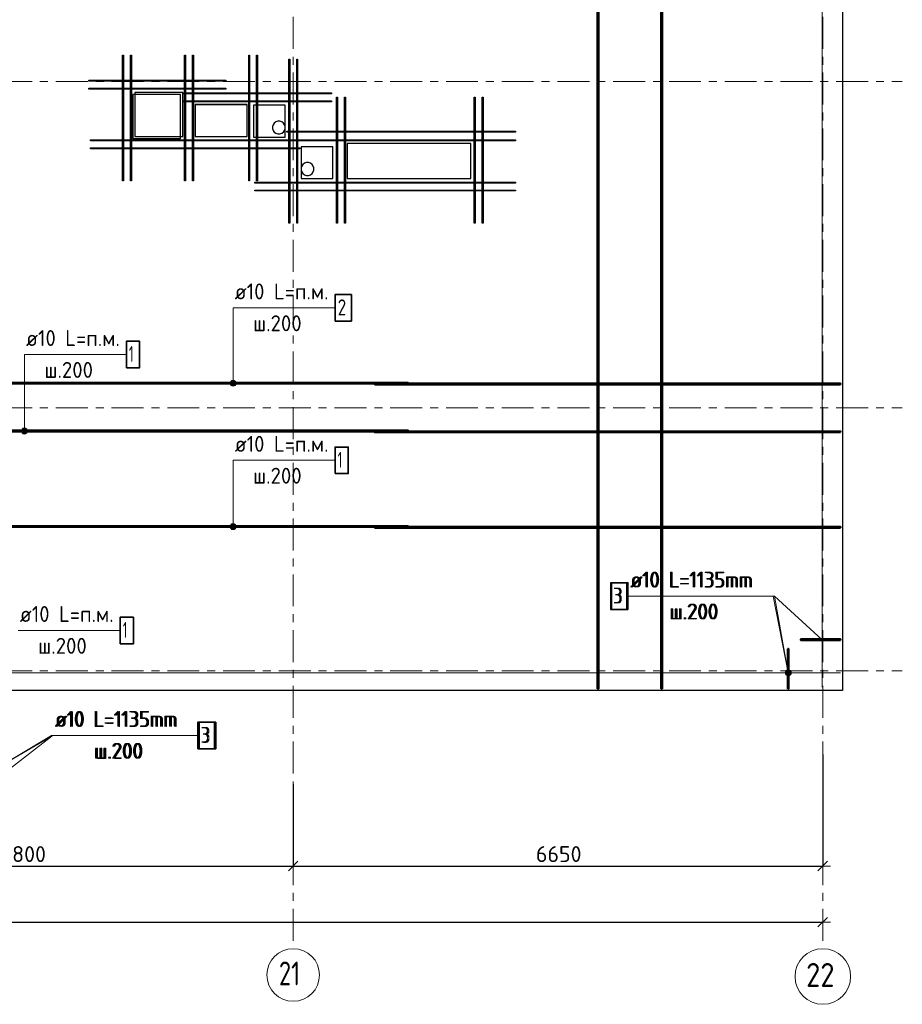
# Model space of a CAD drawing. Header units: metres. Extents: x -38 to 100, y -15 to 21.
# Tile 35 of 246: x 52 to 63, y -4 to 8. Entities that reach past the tile are written whole.
import ezdxf

# ---------------------------------------------------------------- set-up
doc = ezdxf.new("R2010")
doc.units = ezdxf.units.M
doc.header["$PDMODE"] = 65
doc.linetypes.add('______11', pattern=[0.5, 0.4, -0.05, 0, -0.05])
doc.linetypes.add('______5', pattern=[1.1, 0.8, -0.1, 0.1, -0.1])
for name, color, linetype, lineweight in [('XR$1$Осевая линия (1)', 7, '______5', 13), ('XR$1$Размерная линия (1)', 7, 'Continuous', 13), ('XR$5$Арм. стержнями верхней зоны', 180, 'Continuous', 35), ('XR$5$Арм. стержнями нижней зоны', 180, 'Continuous', 35), ('XR$5$Арм.стержн. Арматура края', 96, 'Continuous', 35), ('XR$5$Арм.стержн. Доп. арматура', 180, 'Continuous', 35), ('XR$5$Общий слой (1)_1', 7, 'Continuous', 13), ('XR$5$Перекрытие (1)', 7, 'Continuous', 35), ('XR$7$Арм. стержнями верхней зоны', 180, 'Continuous', 35), ('XR$7$Арм. стержнями нижней зоны', 180, 'Continuous', 35), ('XR$7$Арм.стержн. Арматура края', 96, 'Continuous', 35), ('XR$7$Арм.стержн. Доп. арматура', 180, 'Continuous', 35), ('XR$7$Общий слой (1)_1', 7, 'Continuous', 13), ('XR$7$Перекрытие (1)', 7, 'Continuous', 35)]:
    doc.layers.add(name, color=color, linetype=linetype, lineweight=lineweight)
doc.styles.add('ISOCPEUR', font='txt')
doc.dimstyles.new('DIMSTYLE_3', dxfattribs={"dimtxt": 0.2, "dimasz": 0.2, "dimexe": 0, "dimexo": 0, "dimgap": 0.1, "dimtad": 2, "dimdec": 0, "dimlfac": 1000, "dimrnd": 5, "dimzin": 12, "dimdsep": 46, "dimtxsty": 'ISOCPEUR', "dimblk1": 'ALL_ML_STRICH', "dimblk2": 'ALL_ML_STRICH', "dimsah": 1, "dimcen": 0, "dimclrd": 7, "dimclre": 256, "dimclrt": 7, "dimadec": 0, "dimazin": 0, "dimtfac": 1, "dimtdec": 0, "dimtix": 1, "dimtmove": 2, "dimatfit": 3, "dimfxl": 0, "dimtzin": 0, "dimlwd": 0, "dimlwe": -3, "dimarcsym": 0})

# ---------------------------------------------------------------- blocks, each defined once
blk = doc.blocks.new('ALL_ML_STRICH')
at = {"color": 0, "linetype": 'ByBlock', "lineweight": -2}
for p, q in [((-1, 0), (0.5, 0)), ((-0.3, -0.3), (0.3, 0.3)), ((0, -0.5), (0, 0.5))]:
    blk.add_line(p, q, dxfattribs=at)
blk = doc.blocks.new('*D11')
at = {"layer": 'DEFPOINTS', "color": 7, "linetype": 'Continuous', "lineweight": 13, "transparency": 33554687}
for p in [(0.5, -3.103), (0.5, -3.156), (61.6, -3.14)]:
    blk.add_point(p, dxfattribs=at)
at = {"layer": 'XR$1$Размерная линия (1)', "color": 9, "linetype": 'Continuous', "lineweight": -2, "true_color": 0xc7c7c7, "transparency": 33554687}
for p, q in [((0.5, -3.123), (0.5, -3.156)), ((61.6, -3.156), (61.6, -3.156))]:
    blk.add_line(p, q, dxfattribs=at)
at = {"layer": 'XR$1$Размерная линия (1)', "color": 7, "linetype": 'Continuous', "lineweight": -2, "transparency": 33554687}
blk.add_line((0.5, -3.156), (61.6, -3.156), dxfattribs=at)
at = {"layer": 'XR$1$Размерная линия (1)', "color": 7, "linetype": 'Continuous', "lineweight": 13, "transparency": 33554687, "xscale": 0.2, "yscale": 0.2, "zscale": 0.2, "rotation": 180}
blk.add_blockref('ALL_ML_STRICH', (0.5, -3.156), dxfattribs=at)
at = {"layer": 'XR$1$Размерная линия (1)', "color": 7, "linetype": 'Continuous', "lineweight": 13, "transparency": 33554687, "xscale": 0.2, "yscale": 0.2, "zscale": 0.2}
blk.add_blockref('ALL_ML_STRICH', (61.6, -3.156), dxfattribs=at)
at = {"layer": 'XR$1$Размерная линия (1)', "color": 7, "linetype": 'Continuous', "lineweight": 13, "transparency": 33554687, "insert": (31.1, -3.006), "char_height": 0.2, "width": 1, "attachment_point": 5, "style": 'ISOCPEUR'}
blk.add_mtext('\\A1;{61100}', dxfattribs=at)
blk = doc.blocks.new('*D23')
at = {"layer": 'DEFPOINTS', "color": 7, "linetype": 'Continuous', "lineweight": 13, "transparency": 33554687}
for p in [(54.95, -1.403), (48.15, -1.606), (48.15, -2.452)]:
    blk.add_point(p, dxfattribs=at)
at = {"layer": 'XR$1$Размерная линия (1)', "color": 9, "linetype": 'Continuous', "lineweight": -2, "true_color": 0xc7c7c7, "transparency": 33554687}
for p, q in [((54.95, -1.423), (54.95, -2.452)), ((48.15, -1.626), (48.15, -2.452))]:
    blk.add_line(p, q, dxfattribs=at)
at = {"layer": 'XR$1$Размерная линия (1)', "color": 7, "linetype": 'Continuous', "lineweight": -2, "transparency": 33554687}
blk.add_line((48.15, -2.452), (54.95, -2.452), dxfattribs=at)
at = {"layer": 'XR$1$Размерная линия (1)', "color": 7, "linetype": 'Continuous', "lineweight": 13, "transparency": 33554687, "xscale": 0.2, "yscale": 0.2, "zscale": 0.2, "rotation": 180}
blk.add_blockref('ALL_ML_STRICH', (48.15, -2.452), dxfattribs=at)
at = {"layer": 'XR$1$Размерная линия (1)', "color": 7, "linetype": 'Continuous', "lineweight": 13, "transparency": 33554687, "xscale": 0.2, "yscale": 0.2, "zscale": 0.2}
blk.add_blockref('ALL_ML_STRICH', (54.95, -2.452), dxfattribs=at)
at = {"layer": 'XR$1$Размерная линия (1)', "color": 7, "linetype": 'Continuous', "lineweight": 13, "transparency": 33554687, "insert": (51.56, -2.302), "char_height": 0.2, "width": 0.8, "attachment_point": 5, "style": 'ISOCPEUR'}
blk.add_mtext('\\A1;{6800}', dxfattribs=at)
blk = doc.blocks.new('*D24')
at = {"layer": 'DEFPOINTS', "color": 7, "linetype": 'Continuous', "lineweight": 13, "transparency": 33554687}
for p in [(61.6, -1.033), (54.95, -1.403), (54.95, -2.452)]:
    blk.add_point(p, dxfattribs=at)
at = {"layer": 'XR$1$Размерная линия (1)', "color": 9, "linetype": 'Continuous', "lineweight": -2, "true_color": 0xc7c7c7, "transparency": 33554687}
for p, q in [((61.6, -1.053), (61.6, -2.452)), ((54.95, -1.423), (54.95, -2.452))]:
    blk.add_line(p, q, dxfattribs=at)
at = {"layer": 'XR$1$Размерная линия (1)', "color": 7, "linetype": 'Continuous', "lineweight": -2, "transparency": 33554687}
blk.add_line((54.95, -2.452), (61.6, -2.452), dxfattribs=at)
at = {"layer": 'XR$1$Размерная линия (1)', "color": 7, "linetype": 'Continuous', "lineweight": 13, "transparency": 33554687, "xscale": 0.2, "yscale": 0.2, "zscale": 0.2, "rotation": 180}
blk.add_blockref('ALL_ML_STRICH', (54.95, -2.452), dxfattribs=at)
at = {"layer": 'XR$1$Размерная линия (1)', "color": 7, "linetype": 'Continuous', "lineweight": 13, "transparency": 33554687, "xscale": 0.2, "yscale": 0.2, "zscale": 0.2}
blk.add_blockref('ALL_ML_STRICH', (61.6, -2.452), dxfattribs=at)
at = {"layer": 'XR$1$Размерная линия (1)', "color": 7, "linetype": 'Continuous', "lineweight": 13, "transparency": 33554687, "insert": (58.285, -2.302), "char_height": 0.2, "width": 0.8, "attachment_point": 5, "style": 'ISOCPEUR'}
blk.add_mtext('\\A1;{6650}', dxfattribs=at)

msp = doc.modelspace()

# ---------------------------------------------------------------- hatches: boundary and pattern name
at = {"layer": 'XR$5$Арм. стержнями верхней зоны', "linetype": 'Continuous', "lineweight": 13, "transparency": 33554687}
for points in [[(54.2279, 3.629), (54.1634, 3.629), (54.1581, 3.6102)], [(54.2279, 3.629), (54.1581, 3.6102), (54.2331, 3.6102)], [(54.2331, 3.6102), (54.1581, 3.6102), (54.1634, 3.5915)], [(54.2144, 3.6425), (54.1769, 3.6425), (54.1634, 3.629)], [(54.2144, 3.6425), (54.1634, 3.629), (54.2279, 3.629)], [(54.2331, 3.6102), (54.1634, 3.5915), (54.2279, 3.5915)], [(54.2279, 3.5915), (54.1634, 3.5915), (54.1769, 3.578)], [(54.1769, 3.6425), (54.2144, 3.6425), (54.1956, 3.6477)], [(54.2279, 3.5915), (54.1769, 3.578), (54.2144, 3.578)], [(54.2144, 3.578), (54.1769, 3.578), (54.1956, 3.5727)]]:
    msp.add_hatch(color=7, dxfattribs=at).paths.add_polyline_path(points)
at = {"layer": 'XR$5$Арм. стержнями нижней зоны', "linetype": 'Continuous', "lineweight": 13, "transparency": 33554687}
for points in [[(54.2279, 1.829), (54.1634, 1.829), (54.1581, 1.8102)], [(54.2279, 1.829), (54.1581, 1.8102), (54.2331, 1.8102)], [(54.2331, 1.8102), (54.1581, 1.8102), (54.1634, 1.7915)], [(54.2144, 1.8425), (54.1769, 1.8425), (54.1634, 1.829)], [(54.2144, 1.8425), (54.1634, 1.829), (54.2279, 1.829)], [(54.2331, 1.8102), (54.1634, 1.7915), (54.2279, 1.7915)], [(54.2279, 1.7915), (54.1634, 1.7915), (54.1769, 1.778)], [(54.1769, 1.8425), (54.2144, 1.8425), (54.1956, 1.8477)], [(54.2279, 1.7915), (54.1769, 1.778), (54.2144, 1.778)], [(54.2144, 1.778), (54.1769, 1.778), (54.1956, 1.7727)]]:
    msp.add_hatch(color=7, dxfattribs=at).paths.add_polyline_path(points)
at = {"layer": 'XR$5$Арм.стержн. Арматура края', "linetype": 'Continuous', "lineweight": 13, "transparency": 33554687}
for points in [[(61.1802, 0.0099), (61.1433, 0.0033), (61.1324, -0.0124)], [(61.1802, 0.0099), (61.1324, -0.0124), (61.1959, -0.001)], [(61.1433, 0.0033), (61.1802, 0.0099), (61.1609, 0.0118)], [(61.1959, -0.001), (61.1324, -0.0124), (61.1306, -0.0318)], [(61.1959, -0.001), (61.1306, -0.0318), (61.2044, -0.0185)], [(61.2044, -0.0185), (61.1306, -0.0318), (61.1391, -0.0493)], [(61.2044, -0.0185), (61.1391, -0.0493), (61.2026, -0.0379)], [(61.2026, -0.0379), (61.1391, -0.0493), (61.1548, -0.0602)], [(61.2026, -0.0379), (61.1548, -0.0602), (61.1917, -0.0535)], [(61.1917, -0.0535), (61.1548, -0.0602), (61.1741, -0.062)]]:
    msp.add_hatch(color=7, dxfattribs=at).paths.add_polyline_path(points)
at = {"layer": 'XR$7$Арм. стержнями нижней зоны', "linetype": 'Continuous', "lineweight": 13, "transparency": 33554687}
for points in [[(51.6072, 3.029), (51.5427, 3.029), (51.5375, 3.0102)], [(51.6072, 3.029), (51.5375, 3.0102), (51.6125, 3.0102)], [(51.6125, 3.0102), (51.5375, 3.0102), (51.5427, 2.9915)], [(51.5937, 3.0425), (51.5562, 3.0425), (51.5427, 3.029)], [(51.5937, 3.0425), (51.5427, 3.029), (51.6072, 3.029)], [(51.6125, 3.0102), (51.5427, 2.9915), (51.6072, 2.9915)], [(51.6072, 2.9915), (51.5427, 2.9915), (51.5562, 2.978)], [(51.5562, 3.0425), (51.5937, 3.0425), (51.575, 3.0477)], [(51.6072, 2.9915), (51.5562, 2.978), (51.5937, 2.978)], [(51.5937, 2.978), (51.5562, 2.978), (51.575, 2.9727)]]:
    msp.add_hatch(color=7, dxfattribs=at).paths.add_polyline_path(points)
at = {"layer": 'XR$7$Арм.стержн. Арматура края', "linetype": 'Continuous', "lineweight": 13, "transparency": 33554687}
for points in [[(61.1797, 0.0101), (61.1429, 0.003), (61.1323, -0.0129)], [(61.1797, 0.0101), (61.1323, -0.0129), (61.1956, -0.0006)], [(61.1429, 0.003), (61.1797, 0.0101), (61.1603, 0.0117)], [(61.1956, -0.0006), (61.1323, -0.0129), (61.1307, -0.0323)], [(61.1956, -0.0006), (61.1307, -0.0323), (61.2043, -0.018)], [(61.2043, -0.018), (61.1307, -0.0323), (61.1394, -0.0497)], [(61.2043, -0.018), (61.1394, -0.0497), (61.2027, -0.0374)], [(61.2027, -0.0374), (61.1394, -0.0497), (61.1553, -0.0604)], [(61.2027, -0.0374), (61.1553, -0.0604), (61.1921, -0.0532)], [(61.1921, -0.0532), (61.1553, -0.0604), (61.1747, -0.0619)]]:
    msp.add_hatch(color=7, dxfattribs=at).paths.add_polyline_path(points)

# ---------------------------------------------------------------- linework, layer by layer
at = {"color": 7, "linetype": 'Continuous', "lineweight": 13, "transparency": 33554687}
msp.add_line((61.5919, 0.3902), (60.9945, 0.9374), dxfattribs=at)
msp.add_line((61.5919, 0.3902), (60.9945, 0.9374), dxfattribs=at)
at = {"layer": 'XR$1$Осевая линия (1)', "color": 253, "linetype": '______11', "lineweight": 13, "true_color": 0xa0a0a0, "transparency": 33554687}
for p, q in [((61.6, -3.39), (61.6, 19.78)), ((54.95, -3.39), (54.95, 8.98)), ((-2.63, 7.4), (62.6, 7.4)), ((-2.63, 3.3), (62.6, 3.3)), ((-2.63, 0), (62.6, 0))]:
    msp.add_line(p, q, dxfattribs=at)
at = {"layer": 'XR$1$Осевая линия (1)', "color": 7, "linetype": 'Continuous', "lineweight": 13, "transparency": 33554687}
for centre, radius in [((54.9504, -3.8199), 0.3304), ((61.6018, -3.8388), 0.3493)]:
    msp.add_circle(centre, radius, dxfattribs=at)
at = {"layer": 'XR$5$Арм. стержнями верхней зоны', "color": 7, "linetype": 'Continuous', "lineweight": 13, "transparency": 33554687}
for p, q in [((54.1956, 4.5564), (55.4756, 4.5564)), ((54.1956, 4.5564), (54.1956, 3.6102)), ((54.1581, 3.6102), (54.1581, 3.6102)), ((54.1956, 3.6477), (54.1956, 3.6477)), ((54.2331, 3.6102), (54.2331, 3.6102)), ((54.1956, 3.5727), (54.1956, 3.5727))]:
    msp.add_line(p, q, dxfattribs=at)
at = {"layer": 'XR$5$Арм. стержнями верхней зоны', "color": 7, "linetype": 'Continuous', "lineweight": 35, "transparency": 33554687}
msp.add_lwpolyline([(55.4756, 4.3897), (55.6823, 4.3897), (55.6823, 4.723), (55.4756, 4.723), (55.4756, 4.3897)], dxfattribs=at)
at = {"layer": 'XR$5$Арм. стержнями верхней зоны', "color": 4, "linetype": 'Continuous', "lineweight": 50, "transparency": 33554687}
for points in [[(56.395, 3.6052), (44.695, 3.6052), (44.695, 3.6152), (56.395, 3.6152), (56.395, 3.6052)], [(61.825, 3.5952), (55.975, 3.5952), (55.975, 3.6052), (61.825, 3.6052), (61.825, 3.5952)]]:
    msp.add_lwpolyline(points, dxfattribs=at)
at = {"layer": 'XR$5$Арм. стержнями верхней зоны', "color": 7, "linetype": 'Continuous', "lineweight": 13, "transparency": 33554687}
msp.add_circle((54.1956, 3.6102), 0.0375, dxfattribs=at)
at = {"layer": 'XR$5$Арм. стержнями нижней зоны', "color": 7, "linetype": 'Continuous', "lineweight": 13, "transparency": 33554687}
for p, q in [((54.1956, 2.6424), (55.4756, 2.6424)), ((54.1956, 2.6424), (54.1956, 1.8102)), ((54.1581, 1.8102), (54.1581, 1.8102)), ((54.1956, 1.8477), (54.1956, 1.8477)), ((54.1956, 1.7727), (54.1956, 1.7727)), ((54.2331, 1.8102), (54.2331, 1.8102)), ((51.4969, 0.506), (52.7769, 0.506))]:
    msp.add_line(p, q, dxfattribs=at)
at = {"layer": 'XR$5$Арм. стержнями нижней зоны', "color": 4, "linetype": 'Continuous', "lineweight": 50, "transparency": 33554687}
for points in [[(58.7825, 11.1952), (58.7825, -0.2248), (58.7725, -0.2248), (58.7725, 11.1952), (58.7825, 11.1952)], [(56.395, 1.8052), (44.695, 1.8052), (44.695, 1.8152), (56.395, 1.8152), (56.395, 1.8052)], [(61.825, 1.7952), (55.975, 1.7952), (55.975, 1.8052), (61.825, 1.8052), (61.825, 1.7952)]]:
    msp.add_lwpolyline(points, dxfattribs=at)
at = {"layer": 'XR$5$Арм. стержнями нижней зоны', "color": 7, "linetype": 'Continuous', "lineweight": 35, "transparency": 33554687}
for points in [[(55.4756, 2.4757), (55.6423, 2.4757), (55.6423, 2.809), (55.4756, 2.809), (55.4756, 2.4757)], [(52.7769, 0.3394), (52.9436, 0.3394), (52.9436, 0.6727), (52.7769, 0.6727), (52.7769, 0.3394)]]:
    msp.add_lwpolyline(points, dxfattribs=at)
at = {"layer": 'XR$5$Арм. стержнями нижней зоны', "color": 7, "linetype": 'Continuous', "lineweight": 13, "transparency": 33554687}
msp.add_circle((54.1956, 1.8102), 0.0375, dxfattribs=at)
at = {"layer": 'XR$5$Арм.стержн. Арматура края', "color": 7, "linetype": 'Continuous', "lineweight": 13, "transparency": 33554687}
for p, q in [((59.1545, 0.9374), (60.9945, 0.9374)), ((60.9945, 0.9374), (61.1675, -0.0251)), ((61.1609, 0.0118), (61.1609, 0.0118)), ((61.1306, -0.0318), (61.1306, -0.0318)), ((61.1741, -0.062), (61.1741, -0.062)), ((61.2044, -0.0185), (61.2044, -0.0185)), ((51.9134, -0.8116), (51.2869, -1.1898)), ((51.9134, -0.8116), (53.7534, -0.8116))]:
    msp.add_line(p, q, dxfattribs=at)
at = {"layer": 'XR$5$Арм.стержн. Арматура края', "color": 7, "linetype": 'Continuous', "lineweight": 35, "transparency": 33554687}
for points in [[(58.9478, 0.7708), (59.1545, 0.7708), (59.1545, 1.1041), (58.9478, 1.1041), (58.9478, 0.7708)], [(53.7534, -0.9783), (53.9601, -0.9783), (53.9601, -0.645), (53.7534, -0.645), (53.7534, -0.9783)]]:
    msp.add_lwpolyline(points, dxfattribs=at)
at = {"layer": 'XR$5$Арм.стержн. Арматура края', "color": 4, "linetype": 'Continuous', "lineweight": 50, "transparency": 33554687}
for points in [[(61.825, 0.3852), (61.325, 0.3852), (61.325, 0.3952), (61.825, 0.3952), (61.825, 0.3852)], [(61.1625, -0.2248), (61.1625, 0.2752), (61.1725, 0.2752), (61.1725, -0.2248), (61.1625, -0.2248)]]:
    msp.add_lwpolyline(points, dxfattribs=at)
at = {"layer": 'XR$5$Арм.стержн. Арматура края', "color": 7, "linetype": 'Continuous', "lineweight": 13, "transparency": 33554687}
msp.add_circle((61.1675, -0.0251), 0.0375, dxfattribs=at)
at = {"layer": 'XR$5$Арм.стержн. Доп. арматура', "color": 34, "linetype": 'Continuous', "lineweight": 25, "transparency": 33554687}
for points in [[(52.8071, 6.1501), (52.807, 7.7301), (52.819, 7.7301), (52.8191, 6.1501), (52.8071, 6.1501)], [(52.8071, 6.1501), (52.807, 7.7301), (52.819, 7.7301), (52.8191, 6.1501), (52.8071, 6.1501)], [(52.9071, 6.1501), (52.907, 7.7301), (52.919, 7.7301), (52.9191, 6.1501), (52.9071, 6.1501)], [(52.9071, 6.1501), (52.907, 7.7301), (52.919, 7.7301), (52.9191, 6.1501), (52.9071, 6.1501)], [(53.5869, 6.1501), (53.5869, 7.7301), (53.5989, 7.7301), (53.5989, 6.1501), (53.5869, 6.1501)], [(53.5869, 6.1501), (53.5869, 7.7301), (53.5989, 7.7301), (53.5989, 6.1501), (53.5869, 6.1501)], [(53.6869, 6.1501), (53.6869, 7.7301), (53.6989, 7.7301), (53.6989, 6.1501), (53.6869, 6.1501)], [(53.6869, 6.1501), (53.6869, 7.7301), (53.6989, 7.7301), (53.6989, 6.1501), (53.6869, 6.1501)], [(54.3911, 6.1501), (54.3911, 7.7301), (54.4031, 7.7301), (54.4031, 6.1501), (54.3911, 6.1501)], [(54.3911, 6.1501), (54.3911, 7.7301), (54.4031, 7.7301), (54.4031, 6.1501), (54.3911, 6.1501)], [(54.8941, 5.6202), (54.8941, 7.6802), (54.9061, 7.6802), (54.9061, 5.6202), (54.8941, 5.6202)], [(54.8941, 5.6202), (54.8941, 7.6802), (54.9061, 7.6802), (54.9061, 5.6202), (54.8941, 5.6202)], [(54.9941, 5.6202), (54.9941, 7.6802), (55.0061, 7.6802), (55.0061, 5.6202), (54.9941, 5.6202)], [(54.9941, 5.6202), (54.9941, 7.6802), (55.0061, 7.6802), (55.0061, 5.6202), (54.9941, 5.6202)], [(54.103, 7.404), (52.383, 7.404), (52.383, 7.416), (54.103, 7.416), (54.103, 7.404)], [(54.103, 7.404), (52.383, 7.404), (52.383, 7.416), (54.103, 7.416), (54.103, 7.404)], [(54.103, 7.304), (52.383, 7.304), (52.383, 7.316), (54.103, 7.316), (54.103, 7.304)], [(54.103, 7.304), (52.383, 7.304), (52.383, 7.316), (54.103, 7.316), (54.103, 7.304)], [(53.57, 7.2556), (55.43, 7.2563), (55.43, 7.2443), (53.57, 7.2436), (53.57, 7.2556)], [(53.57, 7.2556), (55.43, 7.2563), (55.43, 7.2443), (53.57, 7.2436), (53.57, 7.2556)], [(55.4942, 5.6202), (55.4943, 7.2002), (55.5063, 7.2002), (55.5062, 5.6202), (55.4942, 5.6202)], [(55.4942, 5.6202), (55.4943, 7.2002), (55.5063, 7.2002), (55.5062, 5.6202), (55.4942, 5.6202)], [(55.5942, 5.6202), (55.5943, 7.2002), (55.6063, 7.2002), (55.6062, 5.6202), (55.5942, 5.6202)], [(55.5942, 5.6202), (55.5943, 7.2002), (55.6063, 7.2002), (55.6062, 5.6202), (55.5942, 5.6202)], [(57.2239, 5.6202), (57.2239, 7.2002), (57.2359, 7.2002), (57.2359, 5.6202), (57.2239, 5.6202)], [(57.2239, 5.6202), (57.2239, 7.2002), (57.2359, 7.2002), (57.2359, 5.6202), (57.2239, 5.6202)], [(57.3239, 5.6202), (57.3239, 7.2002), (57.3359, 7.2002), (57.3359, 5.6202), (57.3239, 5.6202)], [(57.3239, 5.6202), (57.3239, 7.2002), (57.3359, 7.2002), (57.3359, 5.6202), (57.3239, 5.6202)], [(53.5701, 7.1556), (55.4301, 7.1563), (55.4301, 7.1443), (53.5701, 7.1436), (53.5701, 7.1556)], [(53.5701, 7.1556), (55.4301, 7.1563), (55.4301, 7.1443), (53.5701, 7.1436), (53.5701, 7.1556)], [(57.74, 6.7641), (54.87, 6.7641), (54.87, 6.7761), (57.74, 6.7761), (57.74, 6.7641)], [(57.74, 6.7641), (54.87, 6.7641), (54.87, 6.7761), (57.74, 6.7761), (57.74, 6.7641)], [(52.403, 6.6662), (55.353, 6.6661), (55.353, 6.6541), (52.403, 6.6542), (52.403, 6.6662)], [(52.403, 6.6662), (55.353, 6.6661), (55.353, 6.6541), (52.403, 6.6542), (52.403, 6.6662)], [(52.403, 6.5662), (55.033, 6.5661), (55.033, 6.5541), (52.403, 6.5542), (52.403, 6.5662)], [(52.403, 6.5662), (55.033, 6.5661), (55.033, 6.5541), (52.403, 6.5542), (52.403, 6.5662)], [(57.74, 6.6542), (54.47, 6.6541), (54.47, 6.6661), (57.74, 6.6662), (57.74, 6.6542)], [(57.74, 6.6542), (54.47, 6.6541), (54.47, 6.6661), (57.74, 6.6662), (57.74, 6.6542)], [(57.74, 6.1243), (54.47, 6.1242), (54.47, 6.1362), (57.74, 6.1363), (57.74, 6.1243)], [(57.74, 6.1243), (54.47, 6.1242), (54.47, 6.1362), (57.74, 6.1363), (57.74, 6.1243)], [(57.74, 6.0243), (54.47, 6.0242), (54.47, 6.0362), (57.74, 6.0363), (57.74, 6.0243)], [(57.74, 6.0243), (54.47, 6.0242), (54.47, 6.0362), (57.74, 6.0363), (57.74, 6.0243)]]:
    msp.add_lwpolyline(points, dxfattribs=at)
at = {"layer": 'XR$5$Общий слой (1)_1', "color": 7, "linetype": 'Continuous', "lineweight": 13, "transparency": 33554687}
msp.add_line((50.705, -1.7662), (51.9169, -0.82), dxfattribs=at)
for points in [[(61.5919, -0.2051), (61.5919, 16.4849), (45.9119, 16.4849), (45.9119, 12.0549), (43.0719, 12.0549), (43.0719, 11.5249), (40.7619, 11.5249), (40.7619, 16.3949), (32.9919, 16.3949), (32.9919, 9.0449)], [(32.9919, 8.3849), (32.9919, -0.0251), (61.8219, -0.0251)]]:
    msp.add_lwpolyline(points, dxfattribs=at)
at = {"layer": 'XR$5$Перекрытие (1)', "color": 7, "linetype": 'Continuous', "lineweight": 25, "transparency": 33554687}
for p, q in [((61.85, 10.4874), (61.85, -0.2498)), ((52.963, 7.2601), (52.963, 6.7101)), ((53.563, 7.2601), (52.963, 7.2601)), ((53.563, 6.7101), (53.563, 7.2601)), ((53.72, 7.1102), (53.72, 6.7102)), ((54.37, 7.1102), (53.72, 7.1102)), ((54.37, 6.7102), (54.37, 7.1102)), ((54.4501, 7.1002), (54.4501, 6.7002)), ((54.8501, 7.1002), (54.4501, 7.1002)), ((54.8501, 6.7002), (54.8501, 7.1002)), ((52.963, 6.7101), (53.563, 6.7101)), ((53.72, 6.7102), (54.37, 6.7102)), ((54.4501, 6.7002), (54.8501, 6.7002)), ((55.45, 6.5803), (55.05, 6.5802)), ((55.05, 6.5802), (55.05, 6.1802)), ((55.45, 6.1803), (55.45, 6.5803)), ((55.63, 6.6202), (55.63, 6.1802)), ((57.18, 6.6202), (55.63, 6.6202)), ((57.18, 6.1802), (57.18, 6.6202)), ((55.05, 6.1802), (55.45, 6.1803)), ((55.63, 6.1802), (57.18, 6.1802)), ((61.85, -0.2498), (44.7, -0.2498))]:
    msp.add_line(p, q, dxfattribs=at)
at = {"layer": 'XR$7$Арм. стержнями верхней зоны', "color": 4, "linetype": 'Continuous', "lineweight": 50, "transparency": 33554687}
for points in [[(56.395, 1.8052), (44.695, 1.8052), (44.695, 1.8152), (56.395, 1.8152), (56.395, 1.8052)], [(61.825, 1.7952), (55.975, 1.7952), (55.975, 1.8052), (61.825, 1.8052), (61.825, 1.7952)]]:
    msp.add_lwpolyline(points, dxfattribs=at)
at = {"layer": 'XR$7$Арм. стержнями нижней зоны', "color": 7, "linetype": 'Continuous', "lineweight": 13, "transparency": 33554687}
for p, q in [((51.575, 3.9708), (52.855, 3.9708)), ((51.575, 3.9708), (51.575, 3.0102)), ((51.5375, 3.0102), (51.5375, 3.0102)), ((51.575, 3.0477), (51.575, 3.0477)), ((51.575, 2.9727), (51.575, 2.9727)), ((51.6125, 3.0102), (51.6125, 3.0102))]:
    msp.add_line(p, q, dxfattribs=at)
at = {"layer": 'XR$7$Арм. стержнями нижней зоны', "color": 4, "linetype": 'Continuous', "lineweight": 50, "transparency": 33554687}
for points in [[(59.5825, 11.1952), (59.5825, -0.2248), (59.5725, -0.2248), (59.5725, 11.1952), (59.5825, 11.1952)], [(56.395, 3.0052), (44.695, 3.0052), (44.695, 3.0152), (56.395, 3.0152), (56.395, 3.0052)], [(61.825, 2.9952), (55.975, 2.9952), (55.975, 3.0052), (61.825, 3.0052), (61.825, 2.9952)]]:
    msp.add_lwpolyline(points, dxfattribs=at)
at = {"layer": 'XR$7$Арм. стержнями нижней зоны', "color": 7, "linetype": 'Continuous', "lineweight": 35, "transparency": 33554687}
msp.add_lwpolyline([(52.855, 3.8041), (53.0217, 3.8041), (53.0217, 4.1375), (52.855, 4.1375), (52.855, 3.8041)], dxfattribs=at)
at = {"layer": 'XR$7$Арм. стержнями нижней зоны', "color": 7, "linetype": 'Continuous', "lineweight": 13, "transparency": 33554687}
msp.add_circle((51.575, 3.0102), 0.0375, dxfattribs=at)
at = {"layer": 'XR$7$Арм.стержн. Арматура края', "color": 7, "linetype": 'Continuous', "lineweight": 13, "transparency": 33554687}
for p, q in [((59.1401, 0.9378), (60.9801, 0.9378)), ((60.9801, 0.9378), (61.1675, -0.0251)), ((61.1603, 0.0117), (61.1603, 0.0117)), ((61.1307, -0.0323), (61.1307, -0.0323)), ((61.1747, -0.0619), (61.1747, -0.0619)), ((61.2043, -0.018), (61.2043, -0.018)), ((51.9303, -0.8125), (51.2869, -1.1898)), ((51.9303, -0.8125), (53.7703, -0.8125))]:
    msp.add_line(p, q, dxfattribs=at)
at = {"layer": 'XR$7$Арм.стержн. Арматура края', "color": 7, "linetype": 'Continuous', "lineweight": 25, "transparency": 33554687}
msp.add_lwpolyline([(58.9334, 0.7711), (59.1401, 0.7711), (59.1401, 1.1044), (58.9334, 1.1044), (58.9334, 0.7711)], dxfattribs=at)
at = {"layer": 'XR$7$Арм.стержн. Арматура края', "color": 4, "linetype": 'Continuous', "lineweight": 50, "transparency": 33554687}
for points in [[(61.825, 0.3852), (61.325, 0.3852), (61.325, 0.3952), (61.825, 0.3952), (61.825, 0.3852)], [(61.1625, -0.2248), (61.1625, 0.2752), (61.1725, 0.2752), (61.1725, -0.2248), (61.1625, -0.2248)]]:
    msp.add_lwpolyline(points, dxfattribs=at)
at = {"layer": 'XR$7$Арм.стержн. Арматура края', "color": 7, "linetype": 'Continuous', "lineweight": 35, "transparency": 33554687}
msp.add_lwpolyline([(53.7703, -0.9792), (53.977, -0.9792), (53.977, -0.6459), (53.7703, -0.6459), (53.7703, -0.9792)], dxfattribs=at)
at = {"layer": 'XR$7$Арм.стержн. Арматура края', "color": 7, "linetype": 'Continuous', "lineweight": 13, "transparency": 33554687}
msp.add_circle((61.1675, -0.0251), 0.0375, dxfattribs=at)
at = {"layer": 'XR$7$Арм.стержн. Доп. арматура', "color": 34, "linetype": 'Continuous', "lineweight": 25, "transparency": 33554687}
for points in [[(52.8071, 6.1501), (52.807, 7.7301), (52.819, 7.7301), (52.8191, 6.1501), (52.8071, 6.1501)], [(52.8071, 6.1501), (52.807, 7.7301), (52.819, 7.7301), (52.8191, 6.1501), (52.8071, 6.1501)], [(52.9071, 6.1501), (52.907, 7.7301), (52.919, 7.7301), (52.9191, 6.1501), (52.9071, 6.1501)], [(52.9071, 6.1501), (52.907, 7.7301), (52.919, 7.7301), (52.9191, 6.1501), (52.9071, 6.1501)], [(53.5869, 6.1501), (53.5869, 7.7301), (53.5989, 7.7301), (53.5989, 6.1501), (53.5869, 6.1501)], [(53.5869, 6.1501), (53.5869, 7.7301), (53.5989, 7.7301), (53.5989, 6.1501), (53.5869, 6.1501)], [(53.6869, 6.1501), (53.6869, 7.7301), (53.6989, 7.7301), (53.6989, 6.1501), (53.6869, 6.1501)], [(53.6869, 6.1501), (53.6869, 7.7301), (53.6989, 7.7301), (53.6989, 6.1501), (53.6869, 6.1501)], [(54.3911, 6.1501), (54.3911, 7.7301), (54.4031, 7.7301), (54.4031, 6.1501), (54.3911, 6.1501)], [(54.3911, 6.1501), (54.3911, 7.7301), (54.4031, 7.7301), (54.4031, 6.1501), (54.3911, 6.1501)], [(54.4911, 6.1501), (54.4911, 7.7301), (54.5031, 7.7301), (54.5031, 6.1501), (54.4911, 6.1501)], [(54.4911, 6.1501), (54.4911, 7.7301), (54.5031, 7.7301), (54.5031, 6.1501), (54.4911, 6.1501)], [(54.103, 7.404), (52.383, 7.404), (52.383, 7.416), (54.103, 7.416), (54.103, 7.404)], [(54.103, 7.404), (52.383, 7.404), (52.383, 7.416), (54.103, 7.416), (54.103, 7.404)], [(54.103, 7.304), (52.383, 7.304), (52.383, 7.316), (54.103, 7.316), (54.103, 7.304)], [(54.103, 7.304), (52.383, 7.304), (52.383, 7.316), (54.103, 7.316), (54.103, 7.304)], [(53.57, 7.2556), (54.98, 7.2563), (54.98, 7.2443), (53.57, 7.2436), (53.57, 7.2556)], [(53.57, 7.2556), (54.98, 7.2563), (54.98, 7.2443), (53.57, 7.2436), (53.57, 7.2556)], [(55.4942, 5.6202), (55.4943, 7.2002), (55.5063, 7.2002), (55.5062, 5.6202), (55.4942, 5.6202)], [(55.4942, 5.6202), (55.4943, 7.2002), (55.5063, 7.2002), (55.5062, 5.6202), (55.4942, 5.6202)], [(55.5942, 5.6202), (55.5943, 7.2002), (55.6063, 7.2002), (55.6062, 5.6202), (55.5942, 5.6202)], [(55.5942, 5.6202), (55.5943, 7.2002), (55.6063, 7.2002), (55.6062, 5.6202), (55.5942, 5.6202)], [(57.2239, 5.6202), (57.2239, 7.2002), (57.2359, 7.2002), (57.2359, 5.6202), (57.2239, 5.6202)], [(57.2239, 5.6202), (57.2239, 7.2002), (57.2359, 7.2002), (57.2359, 5.6202), (57.2239, 5.6202)], [(57.3239, 5.6202), (57.3239, 7.2002), (57.3359, 7.2002), (57.3359, 5.6202), (57.3239, 5.6202)], [(57.3239, 5.6202), (57.3239, 7.2002), (57.3359, 7.2002), (57.3359, 5.6202), (57.3239, 5.6202)], [(53.5701, 7.1556), (54.9801, 7.1563), (54.9801, 7.1443), (53.5701, 7.1436), (53.5701, 7.1556)], [(53.5701, 7.1556), (54.9801, 7.1563), (54.9801, 7.1443), (53.5701, 7.1436), (53.5701, 7.1556)], [(57.74, 6.7641), (54.87, 6.7641), (54.87, 6.7761), (57.74, 6.7761), (57.74, 6.7641)], [(57.74, 6.7641), (54.87, 6.7641), (54.87, 6.7761), (57.74, 6.7761), (57.74, 6.7641)], [(52.403, 6.6662), (55.353, 6.6661), (55.353, 6.6541), (52.403, 6.6542), (52.403, 6.6662)], [(52.403, 6.6662), (55.353, 6.6661), (55.353, 6.6541), (52.403, 6.6542), (52.403, 6.6662)], [(52.403, 6.5662), (55.033, 6.5661), (55.033, 6.5541), (52.403, 6.5542), (52.403, 6.5662)], [(52.403, 6.5662), (55.033, 6.5661), (55.033, 6.5541), (52.403, 6.5542), (52.403, 6.5662)], [(57.74, 6.6542), (54.47, 6.6541), (54.47, 6.6661), (57.74, 6.6662), (57.74, 6.6542)], [(57.74, 6.6542), (54.47, 6.6541), (54.47, 6.6661), (57.74, 6.6662), (57.74, 6.6542)], [(57.74, 6.1243), (54.87, 6.1242), (54.87, 6.1362), (57.74, 6.1363), (57.74, 6.1243)], [(57.74, 6.1243), (54.87, 6.1242), (54.87, 6.1362), (57.74, 6.1363), (57.74, 6.1243)], [(57.74, 6.0243), (54.87, 6.0242), (54.87, 6.0362), (57.74, 6.0363), (57.74, 6.0243)], [(57.74, 6.0243), (54.87, 6.0242), (54.87, 6.0362), (57.74, 6.0363), (57.74, 6.0243)]]:
    msp.add_lwpolyline(points, dxfattribs=at)
at = {"layer": 'XR$7$Общий слой (1)_1', "color": 7, "linetype": 'Continuous', "lineweight": 13, "transparency": 33554687}
msp.add_line((50.705, -1.7662), (51.9169, -0.82), dxfattribs=at)
for points in [[(61.5919, -0.2051), (61.5919, 16.4849), (45.9119, 16.4849), (45.9119, 10.4849), (43.3119, 10.4849), (43.3119, 8.6949), (38.4419, 8.6949), (38.4419, 16.3949), (32.9919, 16.3949), (32.9919, 9.0449)], [(32.9919, 8.3849), (32.9919, -0.0251), (61.8219, -0.0251)]]:
    msp.add_lwpolyline(points, dxfattribs=at)
at = {"layer": 'XR$7$Перекрытие (1)', "color": 7, "linetype": 'Continuous', "lineweight": 25, "transparency": 33554687}
for p, q in [((61.85, 16.6502), (61.85, -0.2498)), ((53.5345, 7.2352), (52.9345, 7.2351)), ((52.9345, 7.2351), (52.9346, 6.6851)), ((53.5346, 6.6852), (53.5345, 7.2352)), ((54.37, 7.1072), (53.72, 7.1071)), ((53.72, 7.1071), (53.7201, 6.7071)), ((54.3701, 6.7072), (54.37, 7.1072)), ((54.6981, 6.8569), (54.6903, 6.8329)), ((54.6903, 6.8329), (54.6903, 6.8076)), ((54.6903, 6.8076), (54.6981, 6.7836)), ((54.713, 6.8773), (54.6981, 6.8569)), ((54.7334, 6.8921), (54.713, 6.8773)), ((54.7574, 6.8999), (54.7334, 6.8921)), ((54.7826, 6.8999), (54.7574, 6.8999)), ((54.8066, 6.8921), (54.7826, 6.8999)), ((54.827, 6.8773), (54.8066, 6.8921)), ((54.8419, 6.8569), (54.827, 6.8773)), ((54.8497, 6.8329), (54.8419, 6.8569)), ((54.8419, 6.7836), (54.8497, 6.8076)), ((54.8497, 6.8076), (54.8497, 6.8329)), ((52.9346, 6.6851), (53.5346, 6.6852)), ((53.7201, 6.7071), (54.3701, 6.7072)), ((54.6981, 6.7836), (54.713, 6.7632)), ((54.713, 6.7632), (54.7334, 6.7484)), ((54.7334, 6.7484), (54.7574, 6.7406)), ((54.7574, 6.7406), (54.7826, 6.7406)), ((54.7826, 6.7406), (54.8066, 6.7484)), ((54.8066, 6.7484), (54.827, 6.7632)), ((54.827, 6.7632), (54.8419, 6.7836)), ((57.1796, 6.6203), (55.6296, 6.62)), ((55.6296, 6.62), (55.6297, 6.18)), ((57.1797, 6.1803), (57.1796, 6.6203)), ((55.0581, 6.3369), (55.0503, 6.3129)), ((55.0503, 6.3129), (55.0503, 6.2877)), ((55.073, 6.3573), (55.0581, 6.3369)), ((55.0934, 6.3721), (55.073, 6.3573)), ((55.1174, 6.3799), (55.0934, 6.3721)), ((55.1426, 6.3799), (55.1174, 6.3799)), ((55.1666, 6.3721), (55.1426, 6.3799)), ((55.187, 6.3573), (55.1666, 6.3721)), ((55.2019, 6.3369), (55.187, 6.3573)), ((55.2097, 6.3129), (55.2019, 6.3369)), ((55.2097, 6.2877), (55.2097, 6.3129)), ((55.0503, 6.2877), (55.0581, 6.2637)), ((55.0581, 6.2637), (55.073, 6.2432)), ((55.073, 6.2432), (55.0934, 6.2284)), ((55.0934, 6.2284), (55.1174, 6.2206)), ((55.1174, 6.2206), (55.1426, 6.2206)), ((55.1426, 6.2206), (55.1666, 6.2284)), ((55.1666, 6.2284), (55.187, 6.2432)), ((55.187, 6.2432), (55.2019, 6.2637)), ((55.2019, 6.2637), (55.2097, 6.2877)), ((55.6297, 6.18), (57.1797, 6.1803)), ((61.85, -0.2498), (32.725, -0.2498))]:
    msp.add_line(p, q, dxfattribs=at)

# ---------------------------------------------------------------- texts
at = {"layer": 'XR$1$Осевая линия (1)', "color": 7, "linetype": 'Continuous', "lineweight": 13, "transparency": 33554687, "char_height": 0.3, "attachment_point": 7, "style": 'ISOCPEUR'}
for s, insert, width in [('\\W0.75;21', (54.7704, -3.9504), 0.472281), ('\\W0.87;22', (61.3918, -3.9693), 0.550812)]:
    msp.add_mtext(s, dxfattribs=dict(at, insert=insert, width=width))
at = {"layer": 'XR$5$Арм. стержнями верхней зоны', "color": 7, "linetype": 'Continuous', "lineweight": 25, "transparency": 33554687, "char_height": 0.2, "attachment_point": 7, "style": 'ISOCPEUR'}
for s, insert, width in [('\\W0.94;ø10 L=п.м.', (54.2156, 4.663), 1.333221), ('\\W0.78;2', (55.5089, 4.463), 0.217605), ('\\W0.95;ш.200 ', (54.4456, 4.263), 0.874664)]:
    msp.add_mtext(s, dxfattribs=dict(at, insert=insert, width=width))
at = {"layer": 'XR$5$Арм. стержнями нижней зоны', "color": 7, "linetype": 'Continuous', "lineweight": 25, "transparency": 33554687, "char_height": 0.2, "attachment_point": 7, "style": 'ISOCPEUR'}
for s, insert, width in [('\\W0.94;ø10 L=п.м.', (54.2156, 2.749), 1.333221), ('\\W0.56;1', (55.5089, 2.549), 0.155556), ('\\W0.95;ш.200 ', (54.4456, 2.349), 0.874664), ('\\W0.94;ø10 L=п.м.', (51.5169, 0.6127), 1.333221), ('\\W0.56;1', (52.8103, 0.4127), 0.155555), ('\\W0.95;ш.200 ', (51.7469, 0.2127), 0.874664)]:
    msp.add_mtext(s, dxfattribs=dict(at, insert=insert, width=width))
at = {"layer": 'XR$5$Арм.стержн. Арматура края', "color": 7, "linetype": 'Continuous', "lineweight": 25, "transparency": 33554687, "char_height": 0.2, "attachment_point": 7, "style": 'ISOCPEUR'}
for s, insert, width in [('\\W0.92;ø10 L=1135mm ', (59.1945, 1.0441), 1.871128), ('\\W0.78;3', (58.9812, 0.8441), 0.217605), ('\\W0.95;ш.200 ', (59.6845, 0.6441), 0.874664), ('\\W0.92;ø10 L=1135mm ', (51.9534, -0.705), 1.871128), ('\\W0.78;3', (53.7868, -0.905), 0.217605), ('\\W0.95;ш.200 ', (52.4434, -1.105), 0.874664)]:
    msp.add_mtext(s, dxfattribs=dict(at, insert=insert, width=width))
at = {"layer": 'XR$7$Арм. стержнями нижней зоны', "color": 7, "linetype": 'Continuous', "lineweight": 25, "transparency": 33554687, "char_height": 0.2, "attachment_point": 7, "style": 'ISOCPEUR'}
for s, insert, width in [('\\W0.94;ø10 L=п.м.', (51.595, 4.0775), 1.333221), ('\\W0.56;1', (52.8883, 3.8775), 0.155556), ('\\W0.95;ш.200 ', (51.825, 3.6775), 0.874664)]:
    msp.add_mtext(s, dxfattribs=dict(at, insert=insert, width=width))
at = {"layer": 'XR$7$Арм.стержн. Арматура края', "color": 7, "linetype": 'Continuous', "lineweight": 25, "transparency": 33554687, "char_height": 0.2, "attachment_point": 7, "style": 'ISOCPEUR'}
for s, insert, width in [('\\W0.92;ø10 L=1135mm ', (59.1801, 1.0444), 1.871128), ('\\W0.78;3', (58.9668, 0.8444), 0.217605), ('\\W0.95;ш.200 ', (59.6701, 0.6444), 0.874664), ('\\W0.92;ø10 L=1135mm ', (51.9703, -0.7059), 1.871128), ('\\W0.78;3', (53.8037, -0.9059), 0.217605), ('\\W0.95;ш.200 ', (52.4603, -1.1059), 0.874664)]:
    msp.add_mtext(s, dxfattribs=dict(at, insert=insert, width=width))

# ---------------------------------------------------------------- dimensions: what is measured, and where the dimension line sits
at = {"layer": 'XR$1$Размерная линия (1)', "color": 7, "linetype": 'Continuous', "lineweight": 13, "transparency": 33554687}
for base, p1, p2, picture, middle in [((61.6, -2.452), (54.95, -1.4227), (61.6, -1.053), '*D24', (58.285, -2.302)), ((54.95, -2.452), (48.15, -1.6259), (54.95, -1.4227), '*D23', (51.56, -2.302)), ((61.6, -3.1563), (0.5, -3.1233), (61.6, -3.1563), '*D11', (31.1, -3.0063))]:
    dim = msp.add_linear_dim(base=base, p1=p1, p2=p2, dimstyle='DIMSTYLE_3', override={"dimpost": '<>', "dimclrd": 7, "dimclre": 9, "dimclrt": 7, "dimlwd": 0, "dimlwe": 65533}, dxfattribs=at)
    dim.commit()
    dim.dimension.update_dxf_attribs({"geometry": picture, "text_midpoint": middle, "dimtype": 160})

doc.saveas('drawing.dxf')
